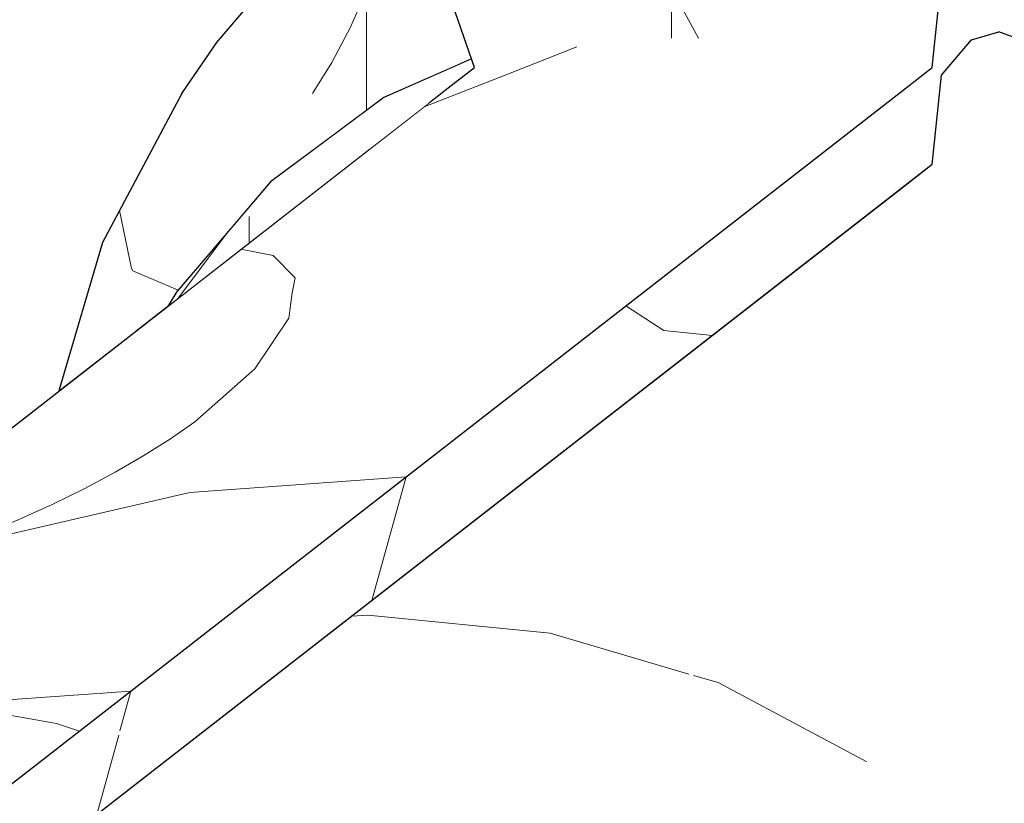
# Model space of a CAD drawing. Header units: millimetres. Extents: x -36478 to 31050, y -14815 to 11827.
# Tile 79 of 256: x -18579 to -18467, y 7654 to 7743. Entities that reach past the tile are written whole.
import ezdxf

# ---------------------------------------------------------------- set-up
doc = ezdxf.new("R2010")
doc.units = ezdxf.units.MM
doc.header["$MEASUREMENT"] = 0
doc.linetypes.add('Wipeout_Contour', pattern=[1000, 0, -1000])
doc.layers.add('Nové_Konstrukce - krov', color=7, linetype='Continuous')
doc.layers.add('Nové_Výplně - Povrchové', color=7, linetype='Continuous')

# ---------------------------------------------------------------- blocks, each defined once
blk = doc.blocks.new('výplň_2573_1', base_point=(0, 0))
at = {"color": 254, "linetype": 'Wipeout_Contour', "lineweight": 0, "ltscale": 80428.299222}
blk.add_wipeout([(-18574.66, 7700.78), (-18570.28, 7704.19), (-18568.53, 7710.13), (-18569.7, 7717.65)], dxfattribs=at).dxf.layer = 'Nové_Výplně - Povrchové'
blk = doc.blocks.new('výplň_2574_1', base_point=(0, 0))
at = {"color": 254, "linetype": 'Wipeout_Contour', "lineweight": 0, "ltscale": 60312.840864}
blk.add_wipeout([(-18570.28, 7704.19), (-18566.01, 7707.51), (-18568.53, 7710.13)], dxfattribs=at).dxf.layer = 'Nové_Výplně - Povrchové'
blk = doc.blocks.new('*X5151')
at = {"layer": 'Nové_Výplně - Povrchové', "color": 21, "linetype": 'Continuous', "lineweight": 20, "true_color": 0xffaaaa}
blk.add_line((-18561.11, 7712.23), (-18566.26, 7714.41), dxfattribs=at)
blk = doc.blocks.new('výplň_2575_1', base_point=(0, 0))
at = {"color": 254, "linetype": 'Wipeout_Contour', "lineweight": 0, "ltscale": 120607.599693}
blk.add_wipeout([(-18560.01, 7726.15), (-18568.53, 7710.13), (-18566.01, 7707.51), (-18562.16, 7710.5), (-18561.15, 7712.19), (-18555.06, 7719.32)], dxfattribs=at).dxf.layer = 'Nové_Výplně - Povrchové'
at = {"layer": 'Nové_Výplně - Povrchové', "color": 21, "linetype": 'Continuous', "lineweight": 20, "true_color": 0xffaaaa}
blk.add_blockref('*X5151', (0, 0), dxfattribs=at)
blk = doc.blocks.new('*X5153')
at = {"layer": 'Nové_Výplně - Povrchové', "color": 21, "linetype": 'Continuous', "lineweight": 20, "true_color": 0xffaaaa}
for p, q in [((-18566.41, 7714.7), (-18567.78, 7721.26)), ((-18566.26, 7714.41), (-18566.41, 7714.7))]:
    blk.add_line(p, q, dxfattribs=at)
blk = doc.blocks.new('výplň_2576_1', base_point=(0, 0))
at = {"color": 254, "linetype": 'Wipeout_Contour', "lineweight": 0, "ltscale": 80426.960015}
blk.add_wipeout([(-18569.7, 7717.65), (-18568.53, 7710.13), (-18560.01, 7726.15), (-18560.7, 7734.56)], dxfattribs=at).dxf.layer = 'Nové_Výplně - Povrchové'
at = {"layer": 'Nové_Výplně - Povrchové', "color": 21, "linetype": 'Continuous', "lineweight": 20, "true_color": 0xffaaaa}
blk.add_blockref('*X5153', (0, 0), dxfattribs=at)
blk = doc.blocks.new('výplň_2577_1', base_point=(0, 0))
at = {"color": 254, "linetype": 'Wipeout_Contour', "lineweight": 0, "ltscale": 100483.614191}
blk.add_wipeout([(-18560.01, 7726.15), (-18555.06, 7719.32), (-18550.62, 7724.53), (-18543.32, 7729.95), (-18548.54, 7739.59)], dxfattribs=at).dxf.layer = 'Nové_Výplně - Povrchové'
blk = doc.blocks.new('výplň_2578_1', base_point=(0, 0))
at = {"color": 254, "linetype": 'Wipeout_Contour', "lineweight": 0, "ltscale": 80416.647209}
blk.add_wipeout([(-18556.57, 7740.61), (-18560.7, 7734.56), (-18548.6, 7748.75), (-18544.26, 7755.04)], dxfattribs=at).dxf.layer = 'Nové_Výplně - Povrchové'
blk = doc.blocks.new('výplň_2580_1', base_point=(0, 0))
at = {"color": 254, "linetype": 'Wipeout_Contour', "lineweight": 0, "ltscale": 80412.308613}
blk.add_wipeout([(-18560.7, 7734.56), (-18560.01, 7726.15), (-18548.54, 7739.59), (-18548.6, 7748.75)], dxfattribs=at).dxf.layer = 'Nové_Výplně - Povrchové'
blk = doc.blocks.new('*X5163')
at = {"layer": 'Nové_Výplně - Povrchové', "color": 21, "linetype": 'Continuous', "lineweight": 20, "true_color": 0xffaaaa}
for p, q in [((-18539.7, 7746.16), (-18539.7, 7732.64)), ((-18539.51, 7746.3), (-18533.04, 7746.3)), ((-18539.8, 7746.09), (-18541.53, 7742.13)), ((-18541.53, 7742.13), (-18543.65, 7738.1)), ((-18543.65, 7738.1), (-18545.83, 7734.59))]:
    blk.add_line(p, q, dxfattribs=at)
blk = doc.blocks.new('výplň_2581_1', base_point=(0, 0))
at = {"color": 254, "linetype": 'Wipeout_Contour', "lineweight": 0, "ltscale": 100444.710123}
blk.add_wipeout([(-18534.48, 7750.04), (-18548.54, 7739.59), (-18543.32, 7729.95), (-18537.71, 7734.13), (-18529.7, 7737.65)], dxfattribs=at).dxf.layer = 'Nové_Výplně - Povrchové'
at = {"layer": 'Nové_Výplně - Povrchové', "color": 21, "linetype": 'Continuous', "lineweight": 20, "true_color": 0xffaaaa}
blk.add_blockref('*X5163', (0, 0), dxfattribs=at)
blk = doc.blocks.new('výplň_2582_1', base_point=(0, 0))
at = {"color": 254, "linetype": 'Wipeout_Contour', "lineweight": 0, "ltscale": 80382.714374}
blk.add_wipeout([(-18548.6, 7748.75), (-18548.54, 7739.59), (-18534.48, 7750.04), (-18533.75, 7759.78)], dxfattribs=at).dxf.layer = 'Nové_Výplně - Povrchové'
blk = doc.blocks.new('*X5171')
at = {"layer": 'Nové_Výplně - Povrchové', "color": 21, "linetype": 'Continuous', "lineweight": 20, "true_color": 0xffaaaa}
blk.add_line((-18533.04, 7746.3), (-18530.46, 7746.3), dxfattribs=at)
blk = doc.blocks.new('výplň_2585_1', base_point=(0, 0))
at = {"color": 254, "linetype": 'Wipeout_Contour', "lineweight": 0, "ltscale": 100421.318268}
blk.add_wipeout([(-18529.26, 7752.34), (-18534.48, 7750.04), (-18529.7, 7737.65), (-18527.77, 7738.5), (-18531.43, 7749.11)], dxfattribs=at).dxf.layer = 'Nové_Výplně - Povrchové'
at = {"layer": 'Nové_Výplně - Povrchové', "color": 21, "linetype": 'Continuous', "lineweight": 20, "true_color": 0xffaaaa}
blk.add_blockref('*X5171', (0, 0), dxfattribs=at)
blk = doc.blocks.new('*X5259')
at = {"layer": 'Nové_Výplně - Povrchové', "color": 21, "linetype": 'Continuous', "lineweight": 20, "true_color": 0xffaaaa}
blk.add_line((-18555.44, 7718.87), (-18561.08, 7711.34), dxfattribs=at)
blk = doc.blocks.new('výplň_2629_1', base_point=(0, 0))
at = {"color": 254, "linetype": 'Wipeout_Contour', "lineweight": 0, "ltscale": 100487.735831}
blk.add_wipeout([(-18562.16, 7710.5), (-18560.7, 7711.64), (-18552.96, 7720.71), (-18550.62, 7724.53), (-18561.15, 7712.19)], dxfattribs=at).dxf.layer = 'Nové_Výplně - Povrchové'
at = {"layer": 'Nové_Výplně - Povrchové', "color": 21, "linetype": 'Continuous', "lineweight": 20, "true_color": 0xffaaaa}
blk.add_blockref('*X5259', (0, 0), dxfattribs=at)
blk = doc.blocks.new('*X5261')
at = {"layer": 'Nové_Výplně - Povrchové', "color": 21, "linetype": 'Continuous', "lineweight": 20, "true_color": 0xffaaaa}
blk.add_line((-18553.04, 7720.61), (-18553.04, 7717.59), dxfattribs=at)
blk = doc.blocks.new('výplň_2630_1', base_point=(0, 0))
at = {"color": 254, "linetype": 'Wipeout_Contour', "lineweight": 0, "ltscale": 60288.015606}
blk.add_wipeout([(-18552.96, 7720.71), (-18560.7, 7711.64), (-18551.6, 7718.72)], dxfattribs=at).dxf.layer = 'Nové_Výplně - Povrchové'
at = {"layer": 'Nové_Výplně - Povrchové', "color": 21, "linetype": 'Continuous', "lineweight": 20, "true_color": 0xffaaaa}
blk.add_blockref('*X5261', (0, 0), dxfattribs=at)
blk = doc.blocks.new('výplň_2631_1', base_point=(0, 0))
at = {"color": 254, "linetype": 'Wipeout_Contour', "lineweight": 0, "ltscale": 80363.509844}
blk.add_wipeout([(-18537.71, 7734.13), (-18550.62, 7724.53), (-18552.96, 7720.71), (-18540.22, 7730.18)], dxfattribs=at).dxf.layer = 'Nové_Výplně - Povrchové'
blk = doc.blocks.new('výplň_2632_1', base_point=(0, 0))
at = {"color": 254, "linetype": 'Wipeout_Contour', "lineweight": 0, "ltscale": 80361.434974}
blk.add_wipeout([(-18540.22, 7730.18), (-18552.96, 7720.71), (-18551.6, 7718.72), (-18539.27, 7728.3)], dxfattribs=at).dxf.layer = 'Nové_Výplně - Povrchové'
blk = doc.blocks.new('výplň_2633_1', base_point=(0, 0))
at = {"color": 254, "linetype": 'Wipeout_Contour', "lineweight": 0, "ltscale": 120492.608693}
blk.add_wipeout([(-18537.71, 7734.13), (-18540.22, 7730.18), (-18532.47, 7733.6), (-18530.06, 7735.47), (-18527.43, 7737.52), (-18527.77, 7738.5)], dxfattribs=at).dxf.layer = 'Nové_Výplně - Povrchové'
blk = doc.blocks.new('výplň_2634_1', base_point=(0, 0))
at = {"color": 254, "linetype": 'Wipeout_Contour', "lineweight": 0, "ltscale": 60253.747637}
blk.add_wipeout([(-18532.47, 7733.6), (-18540.22, 7730.18), (-18539.27, 7728.3)], dxfattribs=at).dxf.layer = 'Nové_Výplně - Povrchové'
blk = doc.blocks.new('výplň_2636_1', base_point=(0, 0))
at = {"color": 254, "linetype": 'Wipeout_Contour', "lineweight": 0, "ltscale": 60078.589992}
blk.add_wipeout([(-18475.38, 7726.49), (-18476.88, 7725.32), (-18475.53, 7725.07)], dxfattribs=at).dxf.layer = 'Nové_Výplně - Povrchové'
blk = doc.blocks.new('výplň_2637_1', base_point=(0, 0))
at = {"color": 254, "linetype": 'Wipeout_Contour', "lineweight": 0, "ltscale": 80108.087992}
blk.add_wipeout([(-18479.51, 7723.27), (-18478.16, 7723.02), (-18475.53, 7725.07), (-18476.88, 7725.32)], dxfattribs=at).dxf.layer = 'Nové_Výplně - Povrchové'
blk = doc.blocks.new('výplň_2645_1', base_point=(0, 0))
at = {"color": 254, "linetype": 'Wipeout_Contour', "lineweight": 0, "ltscale": 99919.503359}
blk.add_wipeout([(-18408.37, 7670.01), (-18535.62, 7571.04), (-18534.02, 7568.92), (-18526.34, 7555.28), (-18399.37, 7654.03)], dxfattribs=at).dxf.layer = 'Nové_Výplně - Povrchové'
blk = doc.blocks.new('výplň_2646_1', base_point=(0, 0))
at = {"color": 254, "linetype": 'Wipeout_Contour', "lineweight": 0, "ltscale": 79961.01285}
blk.add_wipeout([(-18419.52, 7684.74), (-18546.77, 7585.77), (-18535.62, 7571.04), (-18408.37, 7670.01)], dxfattribs=at).dxf.layer = 'Nové_Výplně - Povrchové'
blk = doc.blocks.new('*X5297')
at = {"layer": 'Nové_Výplně - Povrchové', "color": 21, "linetype": 'Continuous', "lineweight": 20, "true_color": 0xffaaaa}
for p, q in [((-18518.81, 7673.23), (-18503.03, 7668.59)), ((-18502.53, 7668.44), (-18499.71, 7667.62)), ((-18550.09, 7648.9), (-18531, 7643.28)), ((-18555.89, 7631.43), (-18562.27, 7639.43)), ((-18553.11, 7626.08), (-18555.89, 7631.43))]:
    blk.add_line(p, q, dxfattribs=at)
blk = doc.blocks.new('výplň_2648_1', base_point=(0, 0))
at = {"color": 254, "linetype": 'Wipeout_Contour', "lineweight": 0, "ltscale": 120329.491661}
blk.add_wipeout([(-18462.26, 7717.21), (-18586.99, 7620.2), (-18583.91, 7618.49), (-18581.83, 7616.95), (-18573.24, 7610.43), (-18446.88, 7708.7)], dxfattribs=at).dxf.layer = 'Nové_Výplně - Povrchové'
at = {"layer": 'Nové_Výplně - Povrchové', "color": 21, "linetype": 'Continuous', "lineweight": 20, "true_color": 0xffaaaa}
blk.add_blockref('*X5297', (0, 0), dxfattribs=at)
blk = doc.blocks.new('*X5299')
at = {"layer": 'Nové_Výplně - Povrchové', "color": 21, "linetype": 'Continuous', "lineweight": 20, "true_color": 0xffaaaa}
for p, q in [((-18499.71, 7667.62), (-18482.82, 7658.63)), ((-18531, 7643.28), (-18514.1, 7634.29)), ((-18550.32, 7619), (-18553.11, 7626.08)), ((-18548.2, 7607.77), (-18550.32, 7619))]:
    blk.add_line(p, q, dxfattribs=at)
blk = doc.blocks.new('výplň_2649_1', base_point=(0, 0))
at = {"color": 254, "linetype": 'Wipeout_Contour', "lineweight": 0, "ltscale": 100155.128982}
blk.add_wipeout([(-18446.88, 7708.7), (-18573.24, 7610.43), (-18563.96, 7603.38), (-18559.55, 7598.95), (-18432.49, 7697.77)], dxfattribs=at).dxf.layer = 'Nové_Výplně - Povrchové'
at = {"layer": 'Nové_Výplně - Povrchové', "color": 21, "linetype": 'Continuous', "lineweight": 20, "true_color": 0xffaaaa}
blk.add_blockref('*X5299', (0, 0), dxfattribs=at)
blk = doc.blocks.new('výplň_2650_1', base_point=(0, 0))
at = {"color": 254, "linetype": 'Wipeout_Contour', "lineweight": 0, "ltscale": 100065.78862}
blk.add_wipeout([(-18432.49, 7697.77), (-18559.55, 7598.95), (-18547.86, 7587.2), (-18546.77, 7585.77), (-18419.52, 7684.74)], dxfattribs=at).dxf.layer = 'Nové_Výplně - Povrchové'
blk = doc.blocks.new('*X5305')
at = {"layer": 'Nové_Výplně - Povrchové', "color": 21, "linetype": 'Continuous', "lineweight": 20, "true_color": 0xffaaaa}
for p, q in [((-18510.2, 7710.43), (-18505.9, 7707.63)), ((-18505.9, 7707.63), (-18500.34, 7707.07)), ((-18535.2, 7690.99), (-18539.07, 7676.95)), ((-18566.49, 7666.65), (-18567.73, 7662.13)), ((-18567.87, 7661.63), (-18570.36, 7652.62))]:
    blk.add_line(p, q, dxfattribs=at)
blk = doc.blocks.new('výplň_2652_1', base_point=(0, 0))
at = {"color": 254, "linetype": 'Wipeout_Contour', "lineweight": 0, "ltscale": 300655.536588}
blk.add_wipeout([(-18610.9, 7632.11), (-18603.89, 7629.54), (-18601.63, 7628.29), (-18475.38, 7726.49), (-18474.3, 7736.66), (-18470.9, 7740.69), (-18467.79, 7741.58), (-18464.2, 7740.26), (-18464.16, 7743.74), (-18463.64, 7746.65), (-18466.43, 7744.48), (-18467.64, 7754.02), (-18470.75, 7753.14), (-18474.15, 7749.11), (-18475.38, 7737.52)], dxfattribs=at).dxf.layer = 'Nové_Výplně - Povrchové'
at = {"layer": 'Nové_Výplně - Povrchové', "color": 21, "linetype": 'Continuous', "lineweight": 20, "true_color": 0xffaaaa}
blk.add_blockref('*X5305', (0, 0), dxfattribs=at)
blk = doc.blocks.new('*X5307')
at = {"layer": 'Nové_Výplně - Povrchové', "color": 21, "linetype": 'Continuous', "lineweight": 20, "true_color": 0xffaaaa}
for p, q in [((-18539.53, 7675.29), (-18518.81, 7673.23)), ((-18570.81, 7650.96), (-18550.09, 7648.9)), ((-18574.96, 7647.56), (-18575.1, 7647.62)), ((-18564.24, 7641.17), (-18574.96, 7647.56)), ((-18562.27, 7639.43), (-18564.24, 7641.17))]:
    blk.add_line(p, q, dxfattribs=at)
blk = doc.blocks.new('výplň_2653_1', base_point=(0, 0))
at = {"color": 254, "linetype": 'Wipeout_Contour', "lineweight": 0, "ltscale": 80229.716344}
blk.add_wipeout([(-18478.16, 7723.02), (-18600.65, 7627.75), (-18586.99, 7620.2), (-18462.26, 7717.21)], dxfattribs=at).dxf.layer = 'Nové_Výplně - Povrchové'
at = {"layer": 'Nové_Výplně - Povrchové', "color": 21, "linetype": 'Continuous', "lineweight": 20, "true_color": 0xffaaaa}
blk.add_blockref('*X5307', (0, 0), dxfattribs=at)
blk = doc.blocks.new('výplň_2660_1', base_point=(0, 0))
at = {"color": 254, "linetype": 'Wipeout_Contour', "lineweight": 0, "ltscale": 80071.578632}
blk.add_wipeout([(-18475.53, 7725.07), (-18478.16, 7723.02), (-18462.26, 7717.21), (-18459.63, 7719.25)], dxfattribs=at).dxf.layer = 'Nové_Výplně - Povrchové'
blk = doc.blocks.new('výplň_2663_1', base_point=(0, 0))
at = {"color": 254, "linetype": 'Wipeout_Contour', "lineweight": 0, "ltscale": 80066.241103}
blk.add_wipeout([(-18467.79, 7741.58), (-18470.9, 7740.69), (-18452.96, 7734.13), (-18450.11, 7735.1)], dxfattribs=at).dxf.layer = 'Nové_Výplně - Povrchové'
blk = doc.blocks.new('výplň_2667_1', base_point=(0, 0))
at = {"color": 254, "linetype": 'Wipeout_Contour', "lineweight": 0, "ltscale": 100098.406114}
blk.add_wipeout([(-18475.38, 7726.49), (-18475.53, 7725.07), (-18459.63, 7719.25), (-18456.59, 7730.18), (-18474.3, 7736.66)], dxfattribs=at).dxf.layer = 'Nové_Výplně - Povrchové'
blk = doc.blocks.new('výplň_2668_1', base_point=(0, 0))
at = {"color": 254, "linetype": 'Wipeout_Contour', "lineweight": 0, "ltscale": 80074.394166}
blk.add_wipeout([(-18470.9, 7740.69), (-18474.3, 7736.66), (-18456.59, 7730.18), (-18452.96, 7734.13)], dxfattribs=at).dxf.layer = 'Nové_Výplně - Povrchové'
blk = doc.blocks.new('*X5339')
at = {"layer": 'Nové_Výplně - Povrchové', "color": 21, "linetype": 'Continuous', "lineweight": 20, "true_color": 0xffaaaa}
for p, q in [((-18541.37, 7675.16), (-18539.53, 7675.29)), ((-18572.66, 7650.83), (-18570.81, 7650.96)), ((-18575.1, 7647.62), (-18576.47, 7647.86))]:
    blk.add_line(p, q, dxfattribs=at)
blk = doc.blocks.new('výplň_2669_1', base_point=(0, 0))
at = {"color": 254, "linetype": 'Wipeout_Contour', "lineweight": 0, "ltscale": 80264.595424}
blk.add_wipeout([(-18601.63, 7628.29), (-18600.65, 7627.75), (-18478.16, 7723.02), (-18479.51, 7723.27)], dxfattribs=at).dxf.layer = 'Nové_Výplně - Povrchové'
at = {"layer": 'Nové_Výplně - Povrchové', "color": 21, "linetype": 'Continuous', "lineweight": 20, "true_color": 0xffaaaa}
blk.add_blockref('*X5339', (0, 0), dxfattribs=at)
blk = doc.blocks.new('výplň_2672_1', base_point=(0, 0))
at = {"color": 254, "linetype": 'Wipeout_Contour', "lineweight": 0, "ltscale": 80159.909972}
blk.add_wipeout([(-18475.38, 7737.52), (-18493.41, 7740.86), (-18496.04, 7738.81), (-18478.01, 7735.47)], dxfattribs=at).dxf.layer = 'Nové_Výplně - Povrchové'
blk = doc.blocks.new('výplň_2673_1', base_point=(0, 0))
at = {"color": 254, "linetype": 'Wipeout_Contour', "lineweight": 0, "ltscale": 80228.10634}
blk.add_wipeout([(-18493.41, 7740.86), (-18510.94, 7740.86), (-18513.57, 7738.81), (-18496.04, 7738.81)], dxfattribs=at).dxf.layer = 'Nové_Výplně - Povrchové'
blk = doc.blocks.new('*X5349')
at = {"layer": 'Nové_Výplně - Povrchové', "color": 21, "linetype": 'Continuous', "lineweight": 20, "true_color": 0xffaaaa}
for p, q in [((-18530.56, 7746.59), (-18529.03, 7746.59)), ((-18529.03, 7746.59), (-18512.07, 7746.59))]:
    blk.add_line(p, q, dxfattribs=at)
blk = doc.blocks.new('výplň_2674_1', base_point=(0, 0))
at = {"color": 254, "linetype": 'Wipeout_Contour', "lineweight": 0, "ltscale": 80300.019529}
blk.add_wipeout([(-18527.43, 7737.52), (-18510.94, 7740.86), (-18513.29, 7752.79), (-18531.43, 7749.11)], dxfattribs=at).dxf.layer = 'Nové_Výplně - Povrchové'
at = {"layer": 'Nové_Výplně - Povrchové', "color": 21, "linetype": 'Continuous', "lineweight": 20, "true_color": 0xffaaaa}
blk.add_blockref('*X5349', (0, 0), dxfattribs=at)
blk = doc.blocks.new('*X5351')
at = {"layer": 'Nové_Výplně - Povrchové', "color": 21, "linetype": 'Continuous', "lineweight": 20, "true_color": 0xffaaaa}
for p, q in [((-18505.01, 7752.79), (-18505.01, 7740.86)), ((-18512.07, 7746.59), (-18505.01, 7746.59)), ((-18501.96, 7740.86), (-18505.01, 7746.59))]:
    blk.add_line(p, q, dxfattribs=at)
blk = doc.blocks.new('výplň_2675_1', base_point=(0, 0))
at = {"color": 254, "linetype": 'Wipeout_Contour', "lineweight": 0, "ltscale": 80236.831731}
blk.add_wipeout([(-18510.94, 7740.86), (-18493.41, 7740.86), (-18494, 7752.79), (-18513.29, 7752.79)], dxfattribs=at).dxf.layer = 'Nové_Výplně - Povrchové'
at = {"layer": 'Nové_Výplně - Povrchové', "color": 21, "linetype": 'Continuous', "lineweight": 20, "true_color": 0xffaaaa}
blk.add_blockref('*X5351', (0, 0), dxfattribs=at)
blk = doc.blocks.new('*X5353')
at = {"layer": 'Nové_Výplně - Povrchové', "color": 21, "linetype": 'Continuous', "lineweight": 20, "true_color": 0xffaaaa}
for p, q in [((-18533.15, 7733.06), (-18523.75, 7736.75)), ((-18550.32, 7716.16), (-18553.97, 7716.87)), ((-18547.82, 7713.63), (-18550.32, 7716.16)), ((-18548.13, 7711.93), (-18547.82, 7713.63)), ((-18609.33, 7673.81), (-18584.75, 7683.45)), ((-18587.49, 7682.38), (-18583.66, 7684.3)), ((-18587.49, 7682.38), (-18587.49, 7681.32)), ((-18635.3, 7651.57), (-18616.03, 7659.12))]:
    blk.add_line(p, q, dxfattribs=at)
blk = doc.blocks.new('výplň_2676_1', base_point=(0, 0))
at = {"color": 254, "linetype": 'Wipeout_Contour', "lineweight": 0, "ltscale": 80430.158708}
blk.add_wipeout([(-18530.06, 7735.47), (-18637.43, 7651.96), (-18627.58, 7650.14), (-18513.57, 7738.81)], dxfattribs=at).dxf.layer = 'Nové_Výplně - Povrchové'
at = {"layer": 'Nové_Výplně - Povrchové', "color": 21, "linetype": 'Continuous', "lineweight": 20, "true_color": 0xffaaaa}
blk.add_blockref('*X5353', (0, 0), dxfattribs=at)
blk = doc.blocks.new('*X5355')
at = {"layer": 'Nové_Výplně - Povrchové', "color": 21, "linetype": 'Continuous', "lineweight": 20, "true_color": 0xffaaaa}
blk.add_line((-18523.75, 7736.75), (-18515.77, 7739.88), dxfattribs=at)
blk = doc.blocks.new('výplň_2677_1', base_point=(0, 0))
at = {"color": 254, "linetype": 'Wipeout_Contour', "lineweight": 0, "ltscale": 80288.292797}
blk.add_wipeout([(-18510.94, 7740.86), (-18527.43, 7737.52), (-18530.06, 7735.47), (-18513.57, 7738.81)], dxfattribs=at).dxf.layer = 'Nové_Výplně - Povrchové'
at = {"layer": 'Nové_Výplně - Povrchové', "color": 21, "linetype": 'Continuous', "lineweight": 20, "true_color": 0xffaaaa}
blk.add_blockref('*X5355', (0, 0), dxfattribs=at)
blk = doc.blocks.new('*X5357')
at = {"layer": 'Nové_Výplně - Povrchové', "color": 21, "linetype": 'Continuous', "lineweight": 20, "true_color": 0xffaaaa}
for p, q in [((-18548.53, 7709.02), (-18548.13, 7711.93)), ((-18552.39, 7703.27), (-18548.53, 7709.02)), ((-18559.23, 7697.26), (-18552.39, 7703.27)), ((-18561.99, 7695.33), (-18559.23, 7697.26)), ((-18565.01, 7693.42), (-18561.99, 7695.33)), ((-18568.26, 7691.53), (-18565.01, 7693.42)), ((-18571.74, 7689.68), (-18568.26, 7691.53)), ((-18584.75, 7683.45), (-18559.79, 7689.24)), ((-18575.42, 7687.87), (-18571.74, 7689.68)), ((-18579.29, 7686.12), (-18575.42, 7687.87)), ((-18583.32, 7684.43), (-18579.29, 7686.12)), ((-18583.66, 7684.3), (-18583.32, 7684.43)), ((-18587.49, 7681.32), (-18587.49, 7674.28)), ((-18587.49, 7674.28), (-18587.49, 7667.69)), ((-18616.03, 7659.12), (-18591.07, 7664.9))]:
    blk.add_line(p, q, dxfattribs=at)
blk = doc.blocks.new('výplň_2678_1', base_point=(0, 0))
at = {"color": 254, "linetype": 'Wipeout_Contour', "lineweight": 0, "ltscale": 120642.518848}
blk.add_wipeout([(-18627.58, 7650.14), (-18624.39, 7649.54), (-18620.5, 7647.18), (-18619.37, 7642.9), (-18496.04, 7738.81), (-18513.57, 7738.81)], dxfattribs=at).dxf.layer = 'Nové_Výplně - Povrchové'
at = {"layer": 'Nové_Výplně - Povrchové', "color": 21, "linetype": 'Continuous', "lineweight": 20, "true_color": 0xffaaaa}
blk.add_blockref('*X5357', (0, 0), dxfattribs=at)
blk = doc.blocks.new('výplň_2679_1', base_point=(0, 0))
at = {"color": 254, "linetype": 'Wipeout_Contour', "lineweight": 0, "ltscale": 80165.091687}
blk.add_wipeout([(-18493.41, 7740.86), (-18475.38, 7737.52), (-18474.15, 7749.11), (-18494, 7752.79)], dxfattribs=at).dxf.layer = 'Nové_Výplně - Povrchové'
blk = doc.blocks.new('*X5361')
at = {"layer": 'Nové_Výplně - Povrchové', "color": 21, "linetype": 'Continuous', "lineweight": 20, "true_color": 0xffaaaa}
for p, q in [((-18559.79, 7689.24), (-18535.2, 7690.99)), ((-18591.07, 7664.9), (-18566.49, 7666.65)), ((-18587.49, 7667.69), (-18587.49, 7665.16)), ((-18574.96, 7662.98), (-18587.49, 7665.16)), ((-18572.32, 7662.11), (-18574.96, 7662.98))]:
    blk.add_line(p, q, dxfattribs=at)
blk = doc.blocks.new('výplň_2680_1', base_point=(0, 0))
at = {"color": 254, "linetype": 'Wipeout_Contour', "lineweight": 0, "ltscale": 120566.336562}
blk.add_wipeout([(-18619.37, 7642.9), (-18617.71, 7636.65), (-18616.48, 7634.15), (-18610.9, 7632.11), (-18478.01, 7735.47), (-18496.04, 7738.81)], dxfattribs=at).dxf.layer = 'Nové_Výplně - Povrchové'
at = {"layer": 'Nové_Výplně - Povrchové', "color": 21, "linetype": 'Continuous', "lineweight": 20, "true_color": 0xffaaaa}
blk.add_blockref('*X5361', (0, 0), dxfattribs=at)

msp = doc.modelspace()

# ---------------------------------------------------------------- block references
at = {"layer": 'Nové_Výplně - Povrchové', "color": 21, "linetype": 'Continuous', "lineweight": 20, "true_color": 0xffaaaa}
for name in ['výplň_2636_1', 'výplň_2573_1', 'výplň_2645_1']:
    msp.add_blockref(name, (0, 0), dxfattribs=at)

# ---------------------------------------------------------------- next in the draw order: block references
for name in ['výplň_2637_1', 'výplň_2574_1', 'výplň_2646_1']:
    msp.add_blockref(name, (0, 0), dxfattribs=at)

# ---------------------------------------------------------------- next in the draw order: block references
msp.add_blockref('výplň_2575_1', (0, 0), dxfattribs=at)

# ---------------------------------------------------------------- next in the draw order: block references
msp.add_blockref('výplň_2576_1', (0, 0), dxfattribs=at)

# ---------------------------------------------------------------- next in the draw order: block references
msp.add_blockref('výplň_2577_1', (0, 0), dxfattribs=at)

# ---------------------------------------------------------------- next in the draw order: block references
for name in ['výplň_2578_1', 'výplň_2629_1']:
    msp.add_blockref(name, (0, 0), dxfattribs=at)

# ---------------------------------------------------------------- next in the draw order: block references
for name in ['výplň_2580_1', 'výplň_2630_1']:
    msp.add_blockref(name, (0, 0), dxfattribs=at)

# ---------------------------------------------------------------- next in the draw order: block references
for name in ['výplň_2581_1', 'výplň_2648_1']:
    msp.add_blockref(name, (0, 0), dxfattribs=at)

# ---------------------------------------------------------------- next in the draw order: block references
for name in ['výplň_2582_1', 'výplň_2631_1', 'výplň_2649_1']:
    msp.add_blockref(name, (0, 0), dxfattribs=at)

# ---------------------------------------------------------------- next in the draw order: block references
for name in ['výplň_2585_1', 'výplň_2632_1', 'výplň_2650_1']:
    msp.add_blockref(name, (0, 0), dxfattribs=at)

# ---------------------------------------------------------------- next in the draw order: block references
msp.add_blockref('výplň_2633_1', (0, 0), dxfattribs=at)

# ---------------------------------------------------------------- next in the draw order: block references
msp.add_blockref('výplň_2634_1', (0, 0), dxfattribs=at)

# ---------------------------------------------------------------- next in the draw order: block references
msp.add_blockref('výplň_2652_1', (0, 0), dxfattribs=at)

# ---------------------------------------------------------------- next in the draw order: linework, layer by layer
at = {"layer": 'Nové_Konstrukce - krov', "color": 1, "linetype": 'Continuous', "lineweight": 25}
msp.add_line((-18544.26, 7755.04), (-18556.57, 7740.61), dxfattribs=at)

# ---------------------------------------------------------------- next in the draw order: block references
at = {"layer": 'Nové_Výplně - Povrchové', "color": 21, "linetype": 'Continuous', "lineweight": 20, "true_color": 0xffaaaa}
for name in ['výplň_2663_1', 'výplň_2653_1']:
    msp.add_blockref(name, (0, 0), dxfattribs=at)

# ---------------------------------------------------------------- next in the draw order: block references
msp.add_blockref('výplň_2660_1', (0, 0), dxfattribs=at)

# ---------------------------------------------------------------- next in the draw order: block references
for name in ['výplň_2667_1', 'výplň_2669_1']:
    msp.add_blockref(name, (0, 0), dxfattribs=at)

# ---------------------------------------------------------------- next in the draw order: block references
for name in ['výplň_2672_1', 'výplň_2668_1']:
    msp.add_blockref(name, (0, 0), dxfattribs=at)

# ---------------------------------------------------------------- next in the draw order: linework, layer by layer
at = {"layer": 'Nové_Konstrukce - krov', "color": 1, "linetype": 'Continuous', "lineweight": 25}
for p, q in [((-18470.9, 7740.69), (-18467.79, 7741.58)), ((-18450.11, 7735.1), (-18467.79, 7741.58)), ((-18475.38, 7726.49), (-18474.3, 7736.66))]:
    msp.add_line(p, q, dxfattribs=at)

# ---------------------------------------------------------------- next in the draw order: block references
at = {"layer": 'Nové_Výplně - Povrchové', "color": 21, "linetype": 'Continuous', "lineweight": 20, "true_color": 0xffaaaa}
msp.add_blockref('výplň_2673_1', (0, 0), dxfattribs=at)

# ---------------------------------------------------------------- next in the draw order: block references
msp.add_blockref('výplň_2674_1', (0, 0), dxfattribs=at)

# ---------------------------------------------------------------- next in the draw order: block references
for name in ['výplň_2675_1', 'výplň_2676_1']:
    msp.add_blockref(name, (0, 0), dxfattribs=at)

# ---------------------------------------------------------------- next in the draw order: block references
for name in ['výplň_2679_1', 'výplň_2677_1']:
    msp.add_blockref(name, (0, 0), dxfattribs=at)

# ---------------------------------------------------------------- next in the draw order: linework, layer by layer
at = {"layer": 'Nové_Konstrukce - krov', "color": 1, "linetype": 'Continuous', "lineweight": 25}
for p, q in [((-18475.38, 7737.52), (-18474.15, 7749.11)), ((-18474.3, 7736.66), (-18470.9, 7740.69))]:
    msp.add_line(p, q, dxfattribs=at)

# ---------------------------------------------------------------- next in the draw order: block references
at = {"layer": 'Nové_Výplně - Povrchové', "color": 21, "linetype": 'Continuous', "lineweight": 20, "true_color": 0xffaaaa}
msp.add_blockref('výplň_2678_1', (0, 0), dxfattribs=at)

# ---------------------------------------------------------------- next in the draw order: block references
msp.add_blockref('výplň_2680_1', (0, 0), dxfattribs=at)

# ---------------------------------------------------------------- next in the draw order: linework, layer by layer
at = {"layer": 'Nové_Konstrukce - krov', "color": 1, "linetype": 'Continuous', "lineweight": 25}
for p, q in [((-18527.43, 7737.52), (-18531.43, 7749.11)), ((-18560.7, 7734.56), (-18556.57, 7740.61)), ((-18527.77, 7738.5), (-18537.71, 7734.13)), ((-18530.06, 7735.47), (-18527.43, 7737.52)), ((-18478.01, 7735.47), (-18475.38, 7737.52)), ((-18637.43, 7651.96), (-18530.06, 7735.47)), ((-18610.9, 7632.11), (-18478.01, 7735.47)), ((-18560.7, 7734.56), (-18569.7, 7717.65)), ((-18537.71, 7734.13), (-18550.62, 7724.53)), ((-18475.38, 7726.49), (-18601.63, 7628.29)), ((-18550.62, 7724.53), (-18561.15, 7712.19)), ((-18569.7, 7717.65), (-18574.66, 7700.78)), ((-18562.16, 7710.5), (-18561.15, 7712.19))]:
    msp.add_line(p, q, dxfattribs=at)

doc.saveas('drawing.dxf')
